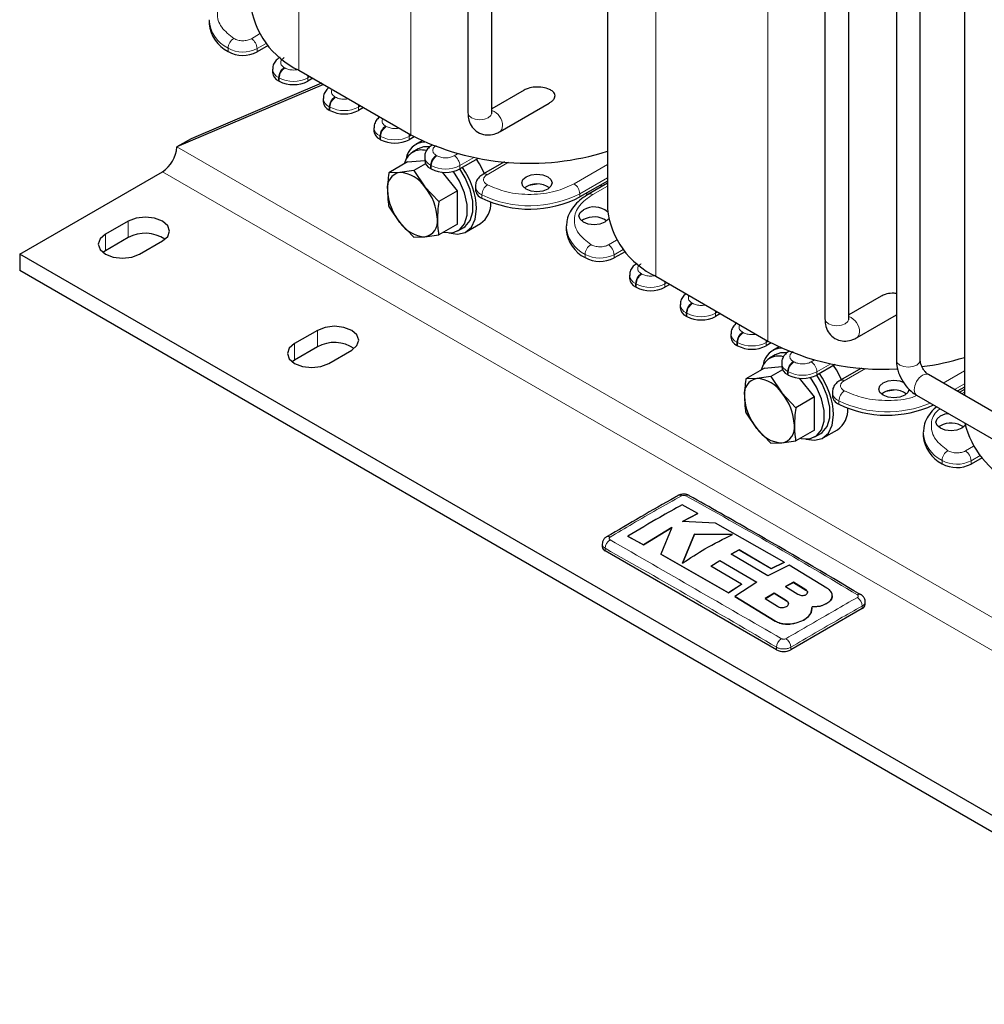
# Model space of a CAD drawing. Header units: millimetres. Extents: x 5 to 418, y 2 to 292.
# Tile 18 of 43: x 235 to 274, y 48 to 87. Entities that reach past the tile are written whole.
import ezdxf

# ---------------------------------------------------------------- set-up
doc = ezdxf.new("R2010")
doc.units = ezdxf.units.MM

msp = doc.modelspace()

# ---------------------------------------------------------------- linework, layer by layer
at = {"color": 7, "linetype": 'Continuous', "lineweight": 18}
for p, q in [((246.3859, 107.4993), (246.3859, 85.0934)), ((250.8266, 104.9358), (250.8266, 82.5299)), ((260.5281, 99.3352), (260.5281, 76.9294)), ((264.9687, 96.7717), (264.9687, 74.3658)), ((244.8277, 86.5287), (244.5062, 86.3431)), ((243.5789, 85.8339), (243.5789, 85.9645)), ((244.7324, 85.9512), (245.0899, 86.1576)), ((244.7324, 85.8205), (244.7324, 85.9512)), ((245.8344, 85.1832), (245.8061, 85.1995)), ((245.6081, 84.7912), (245.5798, 84.8076)), ((245.5798, 84.6769), (245.5798, 84.8076)), ((245.6081, 84.6606), (245.6081, 84.7912)), ((246.7395, 84.7912), (246.8245, 84.8403)), ((246.7395, 84.6606), (246.7395, 84.7912)), ((247.8426, 84.0239), (247.8143, 84.0402)), ((247.6163, 83.6319), (247.588, 83.6483)), ((247.588, 83.5176), (247.588, 83.6483)), ((247.6163, 83.6319), (247.6163, 83.5013)), ((248.7477, 83.6319), (248.8326, 83.681)), ((248.7477, 83.5013), (248.7477, 83.6319)), ((249.8508, 82.8646), (249.8225, 82.8809)), ((249.6245, 82.4726), (249.5962, 82.489)), ((249.5962, 82.3583), (249.5962, 82.489)), ((249.6245, 82.342), (249.6245, 82.4726)), ((250.7559, 82.4726), (250.8408, 82.5217)), ((250.7559, 82.342), (250.7559, 82.4726)), ((291.8953, 52.9906), (241.5493, 82.0547)), ((251.859, 81.7053), (251.8307, 81.7216)), ((252.6701, 81.7817), (252.5378, 81.7053)), ((252.764, 81.3133), (253.3131, 81.6303)), ((251.6327, 81.3133), (251.6044, 81.3297)), ((251.6044, 81.199), (251.6044, 81.3297)), ((251.6327, 81.1827), (251.6327, 81.3133)), ((252.764, 81.1827), (252.764, 81.3133)), ((253.84, 80.9548), (254.6927, 81.4471)), ((258.6067, 81.3553), (257.2895, 80.5949)), ((291.3297, 52.0108), (240.9836, 81.0749)), ((258.6067, 80.8328), (257.5158, 80.203)), ((258.0249, 80.1704), (258.6067, 80.5063)), ((253.6368, 80.0276), (253.6368, 80.1582)), ((257.5158, 80.0724), (257.5158, 80.203)), ((239.626, 79.1155), (239.626, 78.4623)), ((238.7209, 78.593), (238.7209, 77.9398)), ((258.9698, 78.3647), (258.6483, 78.179)), ((257.721, 77.6698), (257.721, 77.8004)), ((258.8746, 77.7871), (259.2321, 77.9935)), ((258.8746, 77.6565), (258.8746, 77.7871)), ((259.9765, 77.0191), (259.9483, 77.0354)), ((259.7503, 76.6272), (259.722, 76.6435)), ((259.722, 76.5128), (259.722, 76.6435)), ((259.7503, 76.4965), (259.7503, 76.6272)), ((260.8816, 76.6272), (260.9666, 76.6762)), ((260.8816, 76.4965), (260.8816, 76.6272)), ((261.9847, 75.8598), (261.9564, 75.8761)), ((261.7584, 75.4679), (261.7302, 75.4842)), ((261.7302, 75.3535), (261.7302, 75.4842)), ((261.7584, 75.4679), (261.7584, 75.3372)), ((262.8898, 75.4679), (262.9748, 75.5169)), ((262.8898, 75.3372), (262.8898, 75.4679)), ((247.1213, 74.7886), (247.1213, 74.1353)), ((263.9929, 74.7005), (263.9646, 74.7168)), ((246.2162, 74.2661), (246.2162, 73.6128)), ((263.7666, 74.3086), (263.7383, 74.3249)), ((263.7383, 74.1942), (263.7383, 74.3249)), ((263.7666, 74.1779), (263.7666, 74.3086)), ((264.898, 74.3086), (264.983, 74.3576)), ((264.898, 74.1779), (264.898, 74.3086)), ((266.0011, 73.5412), (265.9728, 73.5575)), ((266.8123, 73.6176), (266.6799, 73.5412)), ((266.9062, 73.1493), (267.4552, 73.4662)), ((265.7748, 73.1493), (265.7465, 73.1656)), ((265.7465, 73.0349), (265.7465, 73.1656)), ((265.7748, 73.0186), (265.7748, 73.1493)), ((266.9062, 73.0186), (266.9062, 73.1493)), ((267.9821, 72.7907), (268.8348, 73.283)), ((272.7488, 73.1913), (271.9041, 72.7036)), ((272.7488, 72.6687), (272.3567, 72.4423)), ((272.6395, 72.2791), (272.7488, 72.3422)), ((267.7789, 71.8635), (267.7789, 71.9941)), ((273.112, 70.2006), (272.7904, 70.015)), ((273.0167, 69.623), (273.3742, 69.8294)), ((271.8632, 69.5057), (271.8632, 69.6364)), ((273.0167, 69.4924), (273.0167, 69.623)), ((258.5199, 66.053), (258.5199, 66.1549)), ((266.4742, 64.5072), (266.4742, 64.5006)), ((265.7067, 64.0754), (265.7067, 64.0688)), ((268.7022, 63.7671), (268.7022, 63.8689)), ((265.2593, 63.2748), (265.2593, 63.2682)), ((265.3081, 62.1342), (265.3081, 62.2361)), ((265.8738, 62.1342), (265.8738, 62.2361))]:
    msp.add_line(p, q, dxfattribs=at)
at = {"color": 7, "linetype": 'Continuous', "lineweight": 25}
for p, q in [((253.084, 105.1566), (253.084, 83.404)), ((254.028, 83.404), (254.028, 104.9924)), ((258.6067, 101.4673), (258.6067, 79.6072)), ((267.2261, 95.6861), (267.2261, 75.2399)), ((268.1701, 75.2399), (268.1701, 95.6861)), ((270.0546, 95.3598), (270.0546, 73.6071)), ((270.9986, 73.6071), (270.9986, 95.3598)), ((272.7488, 93.3033), (272.7488, 72.216)), ((242.8364, 87.0609), (242.8364, 86.9302)), ((245.164, 86.0697), (244.7324, 85.8205)), ((245.3455, 85.1341), (245.3455, 85.0035)), ((246.3859, 85.0934), (250.8266, 82.5299)), ((245.6081, 84.6606), (245.5798, 84.6769)), ((246.9376, 84.775), (246.7395, 84.6606)), ((247.3671, 84.527), (241.5493, 82.0547)), ((247.2811, 84.5767), (242.115, 82.3813)), ((255.3098, 84.3082), (254.028, 83.5683)), ((247.3537, 83.9748), (247.3537, 83.8442)), ((247.6163, 83.5013), (247.588, 83.5176)), ((248.9458, 83.6157), (248.7477, 83.5013)), ((254.3577, 82.6686), (256.3017, 83.7908)), ((249.3619, 82.8155), (249.3619, 82.6849)), ((242.115, 82.3813), (241.5493, 82.0547)), ((249.6245, 82.342), (249.5962, 82.3583)), ((250.9557, 82.4574), (250.7559, 82.342)), ((251.2644, 82.299), (251.0146, 82.1548)), ((251.1146, 81.9816), (250.8883, 81.851)), ((250.6852, 81.4583), (251.3701, 81.5195)), ((251.3701, 81.6562), (251.3701, 81.5256)), ((253.483, 81.5977), (252.764, 81.1827)), ((250.6852, 81.4583), (249.9489, 81.0333)), ((251.4049, 81.3908), (250.9389, 81.1218)), ((251.6327, 81.1827), (251.6044, 81.199)), ((254.527, 81.4597), (253.68, 80.9707)), ((235.3268, 77.8093), (240.9836, 81.0749)), ((250.3882, 81.0453), (249.9489, 81.0333)), ((250.9389, 81.1218), (250.3882, 81.0453)), ((250.9389, 81.1218), (251.3781, 80.4738)), ((252.6651, 80.3153), (252.0718, 81.0532)), ((251.3781, 80.4738), (251.9288, 79.8903)), ((253.3794, 80.4976), (253.3794, 80.3669)), ((255.8201, 80.582), (255.4909, 80.5257)), ((258.6067, 80.7021), (257.5158, 80.0724)), ((258.6067, 80.6145), (257.8649, 80.1863)), ((258.3976, 80.4937), (258.3216, 80.5376)), ((252.6651, 80.3153), (251.9288, 79.8903)), ((252.6651, 78.9953), (252.6651, 80.3153)), ((257.836, 80.1648), (257.7559, 80.211)), ((250.3882, 79.0653), (249.9489, 79.7132)), ((239.626, 79.1155), (238.7209, 78.593)), ((250.9389, 78.4818), (250.3882, 79.0653)), ((252.6651, 78.9953), (251.9288, 78.5703)), ((252.6882, 78.7332), (252.9144, 78.8638)), ((253.0144, 78.6906), (253.5801, 79.0172)), ((256.9785, 78.8968), (256.9785, 78.7661)), ((257.6572, 79.1743), (257.5868, 79.1254)), ((239.626, 78.4623), (238.7209, 77.9398)), ((250.9389, 78.4818), (251.3781, 78.4938)), ((251.3781, 78.4938), (251.9288, 78.5703)), ((240.0786, 77.8093), (240.9836, 78.3318)), ((285.6728, 48.7451), (235.3268, 77.8093)), ((235.3268, 77.8093), (235.3268, 77.156)), ((238.7209, 77.9398), (238.6242, 77.8745)), ((259.3062, 77.9056), (258.8746, 77.6565)), ((285.6728, 48.0919), (235.3268, 77.156)), ((259.4877, 76.9701), (259.4877, 76.8394)), ((260.5281, 76.9294), (264.9687, 74.3658)), ((259.7503, 76.4965), (259.722, 76.5128)), ((261.0797, 76.6109), (260.8816, 76.4965)), ((269.4519, 76.1441), (268.1701, 75.4042)), ((261.4958, 75.8108), (261.4958, 75.6801)), ((261.7584, 75.3372), (261.7302, 75.3535)), ((263.0879, 75.4516), (262.8898, 75.3372)), ((268.4998, 74.5045), (270.0546, 75.402)), ((247.1213, 74.7886), (246.2162, 74.2661)), ((263.504, 74.6515), (263.504, 74.5208)), ((247.1213, 74.1353), (246.2162, 73.6128)), ((263.7666, 74.1779), (263.7383, 74.1942)), ((265.0979, 74.2933), (264.898, 74.1779)), ((265.4066, 74.135), (265.1567, 73.9907)), ((247.5739, 73.4823), (248.479, 74.0048)), ((265.2567, 73.8175), (265.0304, 73.6869)), ((246.2162, 73.6128), (246.1195, 73.5476)), ((264.8273, 73.2942), (265.5123, 73.3554)), ((265.5122, 73.4922), (265.5122, 73.3615)), ((267.6251, 73.4337), (266.9062, 73.0186)), ((264.8273, 73.2942), (264.0911, 72.8692)), ((265.081, 72.9577), (264.5303, 72.8813)), ((265.547, 73.2267), (265.081, 72.9577)), ((265.081, 72.9577), (265.5203, 72.3098)), ((265.7748, 73.0186), (265.7465, 73.0349)), ((268.6692, 73.2956), (267.8221, 72.8066)), ((281.5106, 67.1579), (271.3282, 73.0361)), ((264.5303, 72.8813), (264.0911, 72.8692)), ((266.8072, 72.1512), (266.214, 72.8892)), ((265.5203, 72.3098), (266.071, 71.7262)), ((267.5215, 72.3335), (267.5215, 72.2029)), ((269.9622, 72.418), (269.633, 72.3617)), ((270.8563, 72.2185), (281.0386, 66.3404)), ((272.7488, 72.5381), (272.4699, 72.377)), ((272.7488, 72.4504), (272.5458, 72.3332)), ((266.8072, 72.1512), (266.071, 71.7262)), ((266.8072, 70.8312), (266.8072, 72.1512)), ((264.5303, 70.9012), (264.0911, 71.5492)), ((271.7994, 71.0103), (271.7289, 70.9613)), ((265.081, 70.3177), (264.5303, 70.9012)), ((266.8072, 70.8312), (266.071, 70.4062)), ((266.8303, 70.5691), (267.0566, 70.6997)), ((267.1566, 70.5265), (267.7223, 70.8531)), ((271.1207, 70.7327), (271.1207, 70.602)), ((265.081, 70.3177), (265.5203, 70.3298)), ((265.5203, 70.3298), (266.071, 70.4062)), ((273.4483, 69.7415), (273.0167, 69.4924)), ((262.1878, 67.5382), (261.5658, 67.8751)), ((261.5846, 67.2186), (262.1878, 67.5382)), ((262.1878, 67.5317), (261.5846, 67.2121)), ((262.1878, 67.5382), (262.1878, 67.5317)), ((262.8957, 67.1505), (261.5846, 67.2186)), ((265.6103, 65.6013), (262.8957, 67.1505)), ((260.0341, 66.2978), (261.1595, 66.9812)), ((261.1595, 66.9747), (260.0341, 66.2913)), ((261.1595, 66.9812), (260.7189, 65.9241)), ((262.0651, 66.7218), (261.5877, 65.57)), ((261.5877, 65.5634), (262.0651, 66.7153)), ((263.5704, 66.7064), (262.0651, 66.7218)), ((262.0651, 66.7218), (262.0651, 66.7153)), ((262.0651, 66.7153), (263.5704, 66.6998)), ((258.4027, 66.3177), (258.4027, 66.2163)), ((259.4124, 66.6332), (260.0341, 66.2978)), ((259.4124, 66.6332), (259.4124, 66.6266)), ((260.0341, 66.2913), (259.4124, 66.6266)), ((265.3081, 62.1342), (258.5199, 66.053)), ((260.0341, 66.2978), (260.0341, 66.2913)), ((260.7189, 65.9241), (263.4061, 64.3931)), ((260.7189, 65.9241), (260.7189, 65.9175)), ((263.4061, 64.3865), (260.7189, 65.9175)), ((263.5048, 65.9249), (263.831, 66.0956)), ((263.831, 66.089), (263.5048, 65.9184)), ((264.9698, 65.0647), (263.5048, 65.9249)), ((263.831, 66.0956), (265.0994, 65.3552)), ((263.831, 66.0956), (263.831, 66.089)), ((265.0994, 65.3486), (263.831, 66.089)), ((262.6992, 65.4446), (263.0598, 65.6697)), ((263.0598, 65.6632), (262.6992, 65.4381)), ((263.0598, 65.6697), (264.5244, 64.8095)), ((263.0598, 65.6697), (263.0598, 65.6632)), ((264.5244, 64.803), (263.0598, 65.6632)), ((265.0994, 65.3552), (265.6103, 65.6013)), ((265.6103, 65.5948), (265.0994, 65.3486)), ((265.6103, 65.6013), (265.6103, 65.5948)), ((263.9164, 64.7347), (262.6992, 65.4446)), ((265.8069, 65.4849), (264.9698, 65.0647)), ((265.0994, 65.3552), (265.0994, 65.3486)), ((267.3031, 64.5827), (265.8069, 65.4849)), ((264.5244, 64.8095), (263.6536, 64.2464)), ((265.9818, 64.8136), (265.6661, 64.6441)), ((265.6661, 64.6376), (265.9818, 64.8071)), ((266.4742, 64.5072), (265.9818, 64.8136)), ((265.9818, 64.8136), (265.9818, 64.8071)), ((265.9818, 64.8071), (266.4742, 64.5006)), ((263.4061, 64.3931), (263.9164, 64.7347)), ((263.9164, 64.7282), (263.4061, 64.3865)), ((263.4061, 64.3931), (263.4061, 64.3865)), ((263.9164, 64.7347), (263.9164, 64.7282)), ((265.2142, 64.385), (264.8536, 64.1643)), ((264.8536, 64.1577), (265.2142, 64.3785)), ((265.7067, 64.0754), (265.2142, 64.385)), ((265.2142, 64.385), (265.2142, 64.3785)), ((265.2142, 64.3785), (265.7067, 64.0688)), ((265.6661, 64.6441), (266.1586, 64.3349)), ((263.6536, 64.2464), (265.2593, 63.2748)), ((263.6536, 64.2464), (263.6536, 64.2399)), ((265.2593, 63.2682), (263.6536, 64.2399)), ((264.8536, 64.1643), (265.346, 63.8574)), ((267.3031, 63.9808), (267.3031, 63.9742)), ((267.5171, 64.2709), (267.5171, 64.2774)), ((268.8194, 63.9303), (268.8194, 64.0318)), ((268.7022, 63.7671), (265.8738, 62.1342)), ((266.675, 63.6235), (266.7133, 63.8422)), ((266.7044, 63.7849), (266.675, 63.617)), ((266.675, 63.6235), (266.675, 63.617)), ((266.7173, 63.7841), (266.7173, 63.7906)), ((265.9998, 63.1812), (265.9998, 63.1747))]:
    msp.add_line(p, q, dxfattribs=at)
at = {"color": 7, "linetype": 'Continuous', "lineweight": 18, "flags": 128}
for points in [[(246.7395, 84.7912), (246.7351, 84.8447), (246.7229, 84.8989)], [(248.7477, 83.6319), (248.7433, 83.6854), (248.7311, 83.7396)], [(253.084, 83.404), (253.1199, 83.2997), (253.2223, 83.2113), (253.3754, 83.1523), (253.556, 83.1315), (253.7366, 83.1523), (253.8898, 83.2113)], [(253.8898, 83.2113), (253.9921, 83.2997), (254.028, 83.404)], [(254.3578, 82.6686), (254.43, 82.7518), (254.4554, 82.8847)], [(250.7559, 82.4726), (250.7515, 82.5261), (250.7393, 82.5803)], [(260.8816, 76.6272), (260.8773, 76.6806), (260.8651, 76.7348)], [(262.8898, 75.4679), (262.8855, 75.5213), (262.8733, 75.5755)], [(267.2261, 75.2399), (267.2621, 75.1356), (267.3644, 75.0472), (267.5175, 74.9882), (267.6981, 74.9674), (267.8788, 74.9882), (268.0319, 75.0472)], [(268.0319, 75.0472), (268.1342, 75.1356), (268.1701, 75.2399)], [(268.4999, 74.5045), (268.5722, 74.5878), (268.5976, 74.7206)], [(264.898, 74.3086), (264.8937, 74.362), (264.8815, 74.4162)], [(270.0546, 73.6071), (270.0905, 73.5028), (270.1928, 73.4144)], [(270.1928, 73.4144), (270.3459, 73.3554), (270.5266, 73.3346), (270.7072, 73.3554), (270.8603, 73.4144), (270.9626, 73.5028), (270.9986, 73.6071)], [(270.7585, 72.4346), (270.7839, 72.5968), (270.8563, 72.7636), (270.9645, 72.9096), (271.0923, 73.0127), (271.22, 73.0571), (271.3282, 73.0361)], [(270.8563, 72.2185), (270.8563, 72.2185), (270.7839, 72.3018), (270.7585, 72.4346)]]:
    msp.add_lwpolyline(points, dxfattribs=at)
at = {"color": 7, "linetype": 'Continuous', "lineweight": 25, "flags": 128}
for points in [[(251.5607, 82.0579), (251.3264, 82.0564), (251.1146, 81.9816)], [(253.7432, 81.0071), (253.5455, 81.3855), (253.4285, 81.5663)], [(252.9144, 78.8638), (252.9764, 78.9049), (253.1723, 79.1438), (253.2744, 79.4863), (253.2744, 79.9046), (253.1723, 80.3649), (252.9764, 80.8299), (252.7616, 81.1813)], [(252.1211, 78.6813), (252.1468, 78.6748), (252.4764, 78.6584), (252.7502, 78.7743), (252.946, 79.0132), (253.0481, 79.3556), (253.0481, 79.774), (252.946, 80.2343), (252.7502, 80.6993), (252.5113, 81.0842)], [(256.243, 80.3827), (256.0484, 80.3076), (255.8187, 80.2812), (255.5891, 80.3076), (255.3945, 80.3827), (255.2644, 80.4951), (255.2187, 80.6276), (255.2644, 80.7602), (255.3945, 80.8725), (255.5891, 80.9476), (255.8187, 80.974), (256.0484, 80.9476), (256.243, 80.8725), (256.3731, 80.7602), (256.4187, 80.6276), (256.3731, 80.4951), (256.243, 80.3827)], [(252.3293, 78.6489), (252.6651, 78.5971), (252.9798, 78.672), (253.2228, 78.8766), (253.3763, 79.196), (253.4287, 79.6063)], [(240.9836, 78.3318), (241.1918, 78.5116), (241.2648, 78.7237), (241.1918, 78.9357), (240.9836, 79.1155), (240.6722, 79.2357), (240.3048, 79.2779), (239.9374, 79.2357), (239.626, 79.1155)], [(258.6444, 79.2015), (258.6358, 79.1888), (258.5058, 79.0764), (258.3111, 79.0013), (258.0815, 78.975), (257.8519, 79.0013), (257.6572, 79.0764), (257.5272, 79.1888), (257.4815, 79.3214), (257.5272, 79.4539), (257.6572, 79.5663), (257.6572, 79.5663)], [(238.7209, 78.593), (238.5128, 78.4132), (238.4397, 78.2012), (238.5128, 77.9891), (238.7209, 77.8093), (239.0324, 77.6891), (239.3997, 77.647), (239.7671, 77.6891), (240.0786, 77.8093)], [(248.479, 74.0048), (248.6871, 74.1846), (248.7602, 74.3967), (248.6871, 74.6088), (248.479, 74.7886), (248.1675, 74.9087), (247.8002, 74.9509), (247.4328, 74.9087), (247.1213, 74.7886)], [(246.2162, 74.2661), (246.0081, 74.0863), (245.9351, 73.8742), (246.0081, 73.6621), (246.2162, 73.4823), (246.5277, 73.3622), (246.8951, 73.32), (247.2624, 73.3622), (247.5739, 73.4823)], [(265.7028, 73.8938), (265.4685, 73.8923), (265.2567, 73.8175)], [(267.8853, 72.843), (267.6876, 73.2215), (267.5706, 73.4022)], [(267.0566, 70.6997), (267.1186, 70.7408), (267.3144, 70.9797), (267.4165, 71.3222), (267.4165, 71.7405), (267.3144, 72.2008), (267.1186, 72.6658), (266.9038, 73.0172)], [(266.2633, 70.5172), (266.289, 70.5108), (266.6185, 70.4943), (266.8923, 70.6102), (267.0881, 70.8491), (267.1902, 71.1915), (267.1902, 71.6099), (267.0881, 72.0702), (266.8923, 72.5352), (266.6534, 72.9202)], [(270.3851, 72.2186), (270.1905, 72.1435), (269.9609, 72.1172), (269.7313, 72.1435), (269.5366, 72.2186), (269.4066, 72.331), (269.3609, 72.4635), (269.4066, 72.5961), (269.5366, 72.7084), (269.7313, 72.7835), (269.9609, 72.8099), (270.1905, 72.7835), (270.3551, 72.7246)], [(270.5609, 72.4635), (270.5152, 72.331), (270.3851, 72.2186)], [(266.4714, 70.4848), (266.8073, 70.433), (267.1219, 70.5079), (267.365, 70.7126), (267.5184, 71.0319), (267.5709, 71.4422)], [(272.7866, 71.0374), (272.778, 71.0247), (272.6479, 70.9123), (272.4532, 70.8373), (272.2236, 70.8109), (271.994, 70.8373), (271.7994, 70.9123), (271.6693, 71.0247), (271.6236, 71.1573), (271.6693, 71.2898), (271.7994, 71.4022), (271.7994, 71.4022)], [(271.7994, 71.4022), (271.994, 71.4773), (272.1062, 71.4969)]]:
    msp.add_lwpolyline(points, dxfattribs=at)
at = {"color": 7, "linetype": 'Continuous', "lineweight": 25}
for centre, radius, start, end in [((247.7944, 88.1323), 3.3494, 186.18746, 245.13268), ((244.1899, 87.0473), 1.3585, 184.94255, 243.27273), ((244.1681, 86.904), 1.2216, 241.16341, 297.51307), ((245.7459, 85.0434), 0.4024, 185.6948, 245.62534), ((246.1738, 85.7524), 1.2296, 242.60967, 297.39033), ((247.7541, 83.8841), 0.4024, 185.6948, 245.62534), ((248.182, 84.5931), 1.2296, 242.60967, 297.39033), ((249.7623, 82.7248), 0.4024, 185.6948, 245.62534), ((250.1902, 83.4338), 1.2296, 242.60967, 297.39033), ((255.5058, 91.7), 10.2949, 242.96626, 287.53044), ((240.3212, 82.1106), 1.2294, 302.60548, 357.39452), ((251.2447, 81.2322), 0.7019, 74.68415, 167.35171), ((251.3952, 81.4828), 0.766, 91.74581, 172.6669), ((251.7704, 81.5655), 0.4024, 185.6948, 245.62534), ((252.1984, 82.2745), 1.2296, 242.60967, 297.39033), ((250.3896, 79.468), 3.0423, 2.60471, 35.61572), ((250.5009, 80.4401), 0.6157, 100.54678, 189.25188), ((250.3117, 79.7698), 1.2779, 33.43491, 86.57046), ((249.7265, 79.0991), 2.1489, 2.63929, 39.77207), ((253.7746, 80.3994), 0.3966, 184.69617, 249.66164), ((255.8187, 79.7608), 0.8335, 53.59148, 126.40852), ((252.0398, 80.44), 2.1489, 182.63929, 219.77207), ((255.5316, 83.9185), 4.3278, 244.03467, 297.28885), ((253.0203, 79.8146), 0.9743, 305.07124, 3.04885), ((258.0753, 78.8399), 0.8381, 50.35196, 119.9231), ((261.9365, 79.9682), 3.3494, 186.18746, 245.13268), ((251.2654, 79.0991), 0.6157, 280.54678, 9.25188), ((258.0774, 78.411), 0.8713, 55.07245, 118.82932), ((251.4546, 79.7694), 1.2779, 213.43491, 266.57046), ((240.2995, 77.2324), 1.4022, 56.15678, 118.70484), ((258.332, 78.8832), 1.3585, 184.94255, 243.27273), ((258.3102, 78.7399), 1.2216, 241.16341, 297.51307), ((259.888, 76.8793), 0.4024, 185.6948, 245.62534), ((260.3159, 77.5883), 1.2296, 242.60967, 297.39033), ((261.8962, 75.72), 0.4024, 185.6948, 245.62534), ((262.3241, 76.429), 1.2296, 242.60967, 297.39033), ((263.9044, 74.5607), 0.4024, 185.6948, 245.62534), ((247.7948, 72.9055), 1.4022, 56.15678, 118.70484), ((264.3323, 75.2697), 1.2296, 242.60967, 297.39033), ((269.4937, 82.9678), 9.7196, 242.25414, 273.61268), ((265.3869, 73.0681), 0.7019, 74.68415, 167.35171), ((265.5373, 73.3187), 0.766, 91.74581, 172.6669), ((269.8119, 83.1263), 9.8549, 277.31731, 287.33829), ((265.9126, 73.4014), 0.4024, 185.6948, 245.62534), ((266.3405, 74.1104), 1.2296, 242.60967, 297.39033), ((264.5317, 71.304), 3.0423, 2.60471, 35.61572), ((264.643, 72.276), 0.6157, 100.54678, 189.25188), ((264.4539, 71.6057), 1.2779, 33.43491, 86.57046), ((266.1819, 72.2759), 2.1489, 182.63929, 219.77207), ((263.8687, 70.9351), 2.1489, 2.63929, 39.77207), ((267.9168, 72.2353), 0.3966, 184.69617, 249.66164), ((269.9609, 71.5967), 0.8335, 53.59148, 126.40852), ((269.6806, 75.7927), 4.3652, 244.17313, 294.94114), ((267.1624, 71.6505), 0.9743, 305.07124, 3.04885), ((265.4076, 70.935), 0.6157, 280.54678, 9.25188), ((272.2195, 70.2469), 0.8713, 55.07245, 118.82932), ((276.1721, 71.9184), 3.4925, 193.35931, 244.53127), ((265.5967, 71.6053), 1.2779, 213.43491, 266.57046), ((272.4742, 70.7191), 1.3585, 184.94255, 243.27273), ((272.4524, 70.5759), 1.2216, 241.16341, 297.51307), ((261.4664, 68.1169), 0.1394, 55.56316, 114.46716), ((258.6334, 66.483), 0.138, 55.21819, 114.71129), ((258.6029, 66.2362), 0.2012, 185.6948, 245.62534), ((268.5881, 64.2016), 0.1339, 62.68013, 125.64176), ((268.6192, 63.9503), 0.2012, 294.37466, 354.3052), ((265.591, 62.6801), 0.6148, 242.60967, 297.39033)]:
    msp.add_arc(centre, radius, start, end, dxfattribs=at)
at = {"color": 7, "linetype": 'Continuous', "lineweight": 18}
for centre, radius, start, end in [((244.1821, 87.1694), 1.3474, 183.30321, 243.40484), ((244.0538, 85.9405), 0.4755, 120.27912, 177.10046), ((244.2412, 85.9288), 0.4918, 2.60548, 57.39452), ((244.1681, 87.0347), 1.2216, 241.16341, 297.51307), ((245.7467, 85.1751), 0.4036, 186.28191, 245.57398), ((246.0711, 84.7852), 0.4918, 122.60548, 177.39452), ((246.0994, 84.7689), 0.4918, 122.60548, 177.39452), ((246.1738, 85.883), 1.2296, 242.60967, 297.39033), ((247.7549, 84.0158), 0.4036, 186.28191, 245.57398), ((248.0793, 83.6259), 0.4918, 122.60548, 177.39452), ((248.1076, 83.6096), 0.4918, 122.60548, 177.39452), ((248.182, 84.7237), 1.2296, 242.60967, 297.39033), ((253.7948, 82.8832), 0.6606, 0.12337, 69.33173), ((249.7631, 82.8565), 0.4036, 186.28191, 245.57398), ((250.0875, 82.4666), 0.4918, 122.60548, 177.39452), ((250.1158, 82.4503), 0.4918, 122.60548, 177.39452), ((250.1902, 83.5644), 1.2296, 242.60967, 297.39033), ((251.7713, 81.6972), 0.4036, 186.28191, 245.57398), ((252.0957, 81.3073), 0.4918, 122.60548, 177.39452), ((252.1239, 81.291), 0.4918, 122.60548, 177.39452), ((252.2728, 81.291), 0.4918, 2.60548, 57.39452), ((252.1984, 82.4051), 1.2296, 242.60967, 297.39033), ((253.7462, 80.8237), 0.1612, 54.40922, 114.00008), ((253.774, 80.5293), 0.3957, 184.23593, 249.71104), ((254.1462, 80.1376), 0.5098, 124.99154, 177.68183), ((257.0245, 80.1807), 0.4918, 2.60548, 57.39452), ((255.5316, 84.0492), 4.3278, 244.03467, 297.28885), ((257.9311, 80.0393), 0.1612, 54.40901, 114.0025), ((258.3243, 79.0053), 1.3474, 183.30321, 243.40484), ((258.1959, 77.7764), 0.4755, 120.27912, 177.10046), ((258.3833, 77.7648), 0.4918, 2.60548, 57.39452), ((258.3102, 78.8706), 1.2216, 241.16341, 297.51307), ((259.8889, 77.011), 0.4036, 186.28191, 245.57398), ((260.2132, 76.6211), 0.4918, 122.60548, 177.39452), ((260.2415, 76.6048), 0.4918, 122.60548, 177.39452), ((260.3159, 77.7189), 1.2296, 242.60967, 297.39033), ((261.8971, 75.8517), 0.4036, 186.28191, 245.57398), ((262.2214, 75.4618), 0.4918, 122.60548, 177.39452), ((262.2497, 75.4455), 0.4918, 122.60548, 177.39452), ((262.3241, 76.5596), 1.2296, 242.60967, 297.39033), ((267.937, 74.7192), 0.6606, 0.12337, 69.33173), ((263.9053, 74.6924), 0.4036, 186.28191, 245.57398), ((264.2296, 74.3025), 0.4918, 122.60548, 177.39452), ((264.2579, 74.2862), 0.4918, 122.60548, 177.39452), ((264.3323, 75.4003), 1.2296, 242.60967, 297.39033), ((265.9134, 73.5331), 0.4036, 186.28191, 245.57398), ((266.2378, 73.1432), 0.4918, 122.60548, 177.39452), ((266.2661, 73.1269), 0.4918, 122.60548, 177.39452), ((266.4149, 73.1269), 0.4918, 2.60548, 57.39452), ((266.3405, 74.241), 1.2296, 242.60967, 297.39033), ((267.8883, 72.6596), 0.1612, 54.40922, 114.00008), ((267.9161, 72.3653), 0.3957, 184.23593, 249.71104), ((268.2883, 71.9735), 0.5098, 124.99154, 177.68183), ((269.6855, 75.9513), 4.3925, 244.27552, 292.93841), ((272.4664, 70.8412), 1.3474, 183.30321, 243.40484), ((272.3381, 69.6123), 0.4755, 120.27912, 177.10046), ((272.5254, 69.6007), 0.4918, 2.60548, 57.39452), ((272.4524, 70.7065), 1.2216, 241.16341, 297.51307), ((261.7956, 68.1177), 0.1386, 64.38698, 124.52497), ((258.9466, 66.1404), 0.4269, 123.32255, 178.05861), ((268.2754, 63.8543), 0.4271, 1.96162, 56.68054), ((265.7434, 62.2105), 0.436, 123.12783, 176.6323), ((265.4387, 62.2107), 0.4359, 3.34751, 56.86931)]:
    msp.add_arc(centre, radius, start, end, dxfattribs=at)
for points, knots in [([(243.814, 86.3511), (243.6316, 86.4932), (243.2524, 86.7884), (243.0973, 87.3515), (243.2913, 87.9105), (243.6906, 88.1968), (243.8828, 88.3345)], [0, 0, 0, 0, 0.2406183, 0.5, 0.7593817, 1, 1, 1, 1]), ([(244.5062, 86.3431), (244.4821, 86.3307), (244.4339, 86.3059), (244.3471, 86.2804), (244.254, 86.2645), (244.1572, 86.2602), (244.0606, 86.2667), (243.9688, 86.2848), (243.8836, 86.3122), (243.8373, 86.3381), (243.814, 86.3511)], [0, 0, 0, 0, 0.12492916, 0.24999712, 0.37486129, 0.49999723, 0.62486128, 0.74999711, 0.8749293, 1, 1, 1, 1]), ([(245.8061, 85.1995), (245.768, 85.2268), (245.7091, 85.2689), (245.6723, 85.3389), (245.6621, 85.3954), (245.6723, 85.4519), (245.7091, 85.522), (245.768, 85.5641), (245.8061, 85.5914)], [0, 0, 0, 0, 0.2394429, 0.3695788, 0.4999999, 0.6301358, 0.7605571, 1, 1, 1, 1]), ([(246.3433, 85.1209), (246.3195, 85.116), (246.2649, 85.1046), (246.1737, 85.1003), (246.076, 85.1058), (245.9546, 85.1272), (245.8816, 85.1612), (245.8344, 85.1832)], [0, 0, 0, 0, 0.1375361, 0.315962, 0.4939978, 0.6724239, 1, 1, 1, 1]), ([(247.8143, 84.0402), (247.7762, 84.0675), (247.7174, 84.1095), (247.6804, 84.1796), (247.6708, 84.236), (247.678, 84.288), (247.6972, 84.3188), (247.7053, 84.3318)], [0, 0, 0, 0, 0.329926, 0.5092388, 0.6889447, 0.8682576, 1, 1, 1, 1]), ([(248.3477, 83.9609), (248.3252, 83.9563), (248.2718, 83.9452), (248.1819, 83.941), (248.0842, 83.9465), (247.9628, 83.9679), (247.8898, 84.0019), (247.8426, 84.0239)], [0, 0, 0, 0, 0.1313538, 0.3110587, 0.4903707, 0.6700758, 1, 1, 1, 1]), ([(249.8225, 82.8809), (249.7844, 82.9082), (249.7256, 82.9502), (249.6885, 83.0203), (249.679, 83.0767), (249.6862, 83.1287), (249.7054, 83.1595), (249.7135, 83.1725)], [0, 0, 0, 0, 0.329926, 0.5092388, 0.6889447, 0.8682576, 1, 1, 1, 1]), ([(250.3559, 82.8016), (250.3334, 82.797), (250.28, 82.7859), (250.1901, 82.7817), (250.0924, 82.7872), (249.971, 82.8086), (249.898, 82.8426), (249.8508, 82.8646)], [0, 0, 0, 0, 0.1313538, 0.3110587, 0.4903707, 0.6700758, 1, 1, 1, 1]), ([(251.8307, 81.7216), (251.7925, 81.7489), (251.7337, 81.791), (251.6968, 81.861), (251.6867, 81.9175), (251.6968, 81.974), (251.7337, 82.0441), (251.7925, 82.0862), (251.8307, 82.1135)], [0, 0, 0, 0, 0.2394429, 0.3695788, 0.4999999, 0.6301358, 0.7605571, 1, 1, 1, 1]), ([(252.5378, 81.7053), (252.4905, 81.6833), (252.4176, 81.6493), (252.2963, 81.628), (252.1984, 81.6222), (252.1005, 81.628), (251.9792, 81.6493), (251.9062, 81.6833), (251.859, 81.7053)], [0, 0, 0, 0, 0.2394429, 0.3695788, 0.4999999, 0.6301358, 0.7605571, 1, 1, 1, 1]), ([(253.8538, 80.5553), (253.8314, 80.5687), (253.7865, 80.5954), (253.7389, 80.6445), (253.7077, 80.6976), (253.6964, 80.7533), (253.7038, 80.8092), (253.7313, 80.8629), (253.7755, 80.9131), (253.8185, 80.9409), (253.84, 80.9548)], [0, 0, 0, 0, 0.1249292, 0.2499971, 0.3748613, 0.4999972, 0.6248613, 0.7499971, 0.8749293, 1, 1, 1, 1]), ([(257.2895, 80.5949), (257.0509, 80.484), (256.5551, 80.2535), (255.5867, 80.1415), (254.6113, 80.231), (254.0999, 80.4499), (253.8538, 80.5553)], [0, 0, 0, 0, 0.2406183, 0.5, 0.7593817, 1, 1, 1, 1]), ([(257.9562, 78.187), (257.7737, 78.3291), (257.3945, 78.6243), (257.2394, 79.1874), (257.4334, 79.7465), (257.8328, 80.0327), (258.0249, 80.1704)], [0, 0, 0, 0, 0.2406183, 0.5, 0.7593817, 1, 1, 1, 1]), ([(258.6483, 78.179), (258.6242, 78.1666), (258.5761, 78.1418), (258.4892, 78.1163), (258.3962, 78.1004), (258.2993, 78.0961), (258.2027, 78.1027), (258.1109, 78.1207), (258.0258, 78.1481), (257.9794, 78.1741), (257.9562, 78.187)], [0, 0, 0, 0, 0.1249292, 0.2499971, 0.3748613, 0.4999972, 0.6248613, 0.7499971, 0.8749293, 1, 1, 1, 1]), ([(259.9483, 77.0354), (259.9101, 77.0627), (259.8513, 77.1048), (259.8144, 77.1748), (259.8043, 77.2313), (259.8144, 77.2878), (259.8512, 77.3579), (259.9101, 77.4), (259.9483, 77.4273)], [0, 0, 0, 0, 0.2394429, 0.3695788, 0.4999999, 0.6301358, 0.7605571, 1, 1, 1, 1]), ([(260.506, 76.9606), (260.4755, 76.9542), (260.4142, 76.9412), (260.3159, 76.9361), (260.2182, 76.9418), (260.0967, 76.9631), (260.0238, 76.9971), (259.9765, 77.0191)], [0, 0, 0, 0, 0.170263, 0.3419184, 0.5131985, 0.6848541, 1, 1, 1, 1]), ([(261.9564, 75.8761), (261.9183, 75.9034), (261.8595, 75.9455), (261.8225, 76.0156), (261.8129, 76.0719), (261.8201, 76.1239), (261.8393, 76.1547), (261.8474, 76.1677)], [0, 0, 0, 0, 0.329926, 0.5092388, 0.6889447, 0.8682576, 1, 1, 1, 1]), ([(262.4899, 75.7968), (262.4673, 75.7922), (262.414, 75.7811), (262.324, 75.7769), (262.2264, 75.7824), (262.1049, 75.8038), (262.032, 75.8378), (261.9847, 75.8598)], [0, 0, 0, 0, 0.1313538, 0.3110587, 0.4903707, 0.6700758, 1, 1, 1, 1]), ([(263.9646, 74.7168), (263.9265, 74.7441), (263.8677, 74.7862), (263.8307, 74.8563), (263.8211, 74.9126), (263.8283, 74.9646), (263.8475, 74.9954), (263.8556, 75.0084)], [0, 0, 0, 0, 0.329926, 0.5092388, 0.6889447, 0.8682576, 1, 1, 1, 1]), ([(264.498, 74.6375), (264.4755, 74.6329), (264.4222, 74.6218), (264.3322, 74.6176), (264.2345, 74.6232), (264.1131, 74.6445), (264.0401, 74.6785), (263.9929, 74.7005)], [0, 0, 0, 0, 0.1313538, 0.3110587, 0.4903707, 0.6700758, 1, 1, 1, 1]), ([(265.9728, 73.5575), (265.9347, 73.5848), (265.8758, 73.6269), (265.839, 73.6969), (265.8288, 73.7534), (265.839, 73.8099), (265.8758, 73.88), (265.9347, 73.9221), (265.9728, 73.9494)], [0, 0, 0, 0, 0.2394429, 0.3695788, 0.4999999, 0.6301358, 0.7605571, 1, 1, 1, 1]), ([(266.6799, 73.5412), (266.6327, 73.5192), (266.5598, 73.4852), (266.4384, 73.4639), (266.3406, 73.4581), (266.2427, 73.4639), (266.1213, 73.4852), (266.0483, 73.5192), (266.0011, 73.5412)], [0, 0, 0, 0, 0.2394429, 0.3695788, 0.4999999, 0.6301358, 0.7605571, 1, 1, 1, 1]), ([(267.996, 72.3912), (267.9735, 72.4046), (267.9287, 72.4314), (267.8811, 72.4804), (267.8498, 72.5335), (267.8385, 72.5892), (267.846, 72.6451), (267.8735, 72.6988), (267.9176, 72.749), (267.9606, 72.7768), (267.9821, 72.7907)], [0, 0, 0, 0, 0.1249292, 0.2499971, 0.3748613, 0.4999972, 0.6248613, 0.7499971, 0.8749293, 1, 1, 1, 1]), ([(270.8723, 72.2093), (270.8103, 72.1831), (270.4842, 72.0449), (269.7224, 71.9845), (268.7549, 72.0653), (268.2425, 72.2853), (267.996, 72.3912)], [0, 0, 0, 0, 0.0741509, 0.3903928, 0.7066347, 1, 1, 1, 1]), ([(272.0983, 70.0229), (271.9149, 70.1653), (271.5338, 70.4611), (271.3939, 71.0196), (271.4985, 71.4594), (271.7378, 71.6476), (271.7833, 71.6834)], [0, 0, 0, 0, 0.2933653, 0.6096072, 0.9258491, 1, 1, 1, 1]), ([(272.7904, 70.015), (272.7664, 70.0026), (272.7182, 69.9777), (272.6313, 69.9522), (272.5383, 69.9364), (272.4414, 69.932), (272.3449, 69.9386), (272.253, 69.9566), (272.1679, 69.9841), (272.1215, 70.01), (272.0983, 70.0229)], [0, 0, 0, 0, 0.1249292, 0.2499971, 0.3748613, 0.4999972, 0.6248613, 0.7499971, 0.8749293, 1, 1, 1, 1]), ([(261.5452, 68.2319), (261.2204, 68.0517), (260.5708, 67.6912), (259.6267, 67.1455), (259.0102, 66.7754), (258.7121, 66.5964)], [0, 0, 0, 0, 0.3404987, 0.6810489, 1, 1, 1, 1]), ([(261.717, 68.2319), (261.7103, 68.2352), (261.6932, 68.2434), (261.6588, 68.251), (261.6176, 68.2523), (261.5772, 68.2463), (261.5558, 68.2367), (261.5452, 68.2319)], [0, 0, 0, 0, 0.14056698, 0.35532785, 0.57084385, 0.7860438, 1, 1, 1, 1]), ([(268.5101, 64.3104), (267.3893, 64.9823), (265.1479, 66.3259), (262.8606, 67.5966), (261.717, 68.2319)], [0, 0, 0, 0, 0.500039, 1, 1, 1, 1]), ([(258.5199, 66.1549), (258.4918, 66.1749), (258.4357, 66.215), (258.4008, 66.2749), (258.4064, 66.3093), (258.4078, 66.3178)], [0, 0, 0, 0, 0.4290253, 0.8580652, 1, 1, 1, 1]), ([(258.7121, 66.5964), (258.7063, 66.5924), (258.6917, 66.5823), (258.6782, 66.5623), (258.6759, 66.5385), (258.6865, 66.5153), (258.7035, 66.5032), (258.7121, 66.4972)], [0, 0, 0, 0, 0.1406569, 0.35550383, 0.57103286, 0.78617163, 1, 1, 1, 1]), ([(258.7121, 66.4972), (259.8328, 65.8485), (262.0742, 64.5513), (264.3615, 63.2342), (265.5051, 62.5756)], [0, 0, 0, 0, 0.5000392, 1, 1, 1, 1]), ([(265.3081, 62.2361), (264.1768, 62.9018), (261.9141, 64.2333), (259.6514, 65.5143), (258.5199, 66.1549)], [0, 0, 0, 0, 0.499961, 1, 1, 1, 1]), ([(265.6769, 62.5757), (266.0017, 62.763), (266.6513, 63.1376), (267.5954, 63.6827), (268.2119, 64.0389), (268.51, 64.2112)], [0, 0, 0, 0, 0.3404988, 0.6810495, 1, 1, 1, 1]), ([(268.51, 64.2112), (268.5158, 64.215), (268.5304, 64.2247), (268.5439, 64.2444), (268.5462, 64.2681), (268.5357, 64.2916), (268.5186, 64.3041), (268.5101, 64.3104)], [0, 0, 0, 0, 0.1406564, 0.3555028, 0.5710316, 0.7861708, 1, 1, 1, 1]), ([(268.8144, 64.0317), (268.8143, 64.0143), (268.8142, 63.9709), (268.7702, 63.9139), (268.7215, 63.8817), (268.7022, 63.8689)], [0, 0, 0, 0, 0.2875097, 0.7171757, 1, 1, 1, 1]), ([(268.7022, 63.8689), (268.4015, 63.6988), (267.7798, 63.3471), (266.8369, 62.8031), (266.1948, 62.4251), (265.8738, 62.2361)], [0, 0, 0, 0, 0.3189779, 0.6594763, 1, 1, 1, 1]), ([(265.5051, 62.5756), (265.5118, 62.5722), (265.5289, 62.5636), (265.5634, 62.5557), (265.6045, 62.5543), (265.645, 62.5606), (265.6663, 62.5706), (265.6769, 62.5757)], [0, 0, 0, 0, 0.1405668, 0.3553275, 0.5708435, 0.7860436, 1, 1, 1, 1]), ([(265.8738, 62.2361), (265.8389, 62.2195), (265.769, 62.1861), (265.6355, 62.1652), (265.4998, 62.1698), (265.3864, 62.1963), (265.3304, 62.2248), (265.3081, 62.2361)], [0, 0, 0, 0, 0.2146728, 0.4293525, 0.6440267, 0.8586958, 1, 1, 1, 1])]:
    msp.add_open_spline(points, degree=3, knots=knots, dxfattribs=at)
at = {"color": 7, "linetype": 'Continuous', "lineweight": 25}
for points, knots in [([(245.6499, 85.6029), (245.6201, 85.5868), (245.5338, 85.5402), (245.4282, 85.4204), (245.3494, 85.27), (245.3537, 85.1677), (245.3552, 85.1299)], [0, 0, 0, 0, 0.1672827, 0.4844108, 0.8094957, 1, 1, 1, 1]), ([(247.5858, 84.4008), (247.581, 84.398), (247.521, 84.3632), (247.4377, 84.2598), (247.3575, 84.1109), (247.3618, 84.0085), (247.3634, 83.9706)], [0, 0, 0, 0, 0.0321584, 0.4007466, 0.7785828, 1, 1, 1, 1]), ([(256.5333, 84.0842), (256.5285, 84.1151), (256.5189, 84.1766), (256.4411, 84.265), (256.2892, 84.3549), (256.0437, 84.4185), (255.7505, 84.4309), (255.4911, 84.3956), (255.3608, 84.3302), (255.3112, 84.3053)], [0, 0, 0, 0, 0.078104, 0.1555537, 0.280851, 0.4794059, 0.6872454, 0.8811129, 1, 1, 1, 1]), ([(256.2996, 83.7942), (256.3368, 83.8158), (256.4137, 83.8603), (256.4922, 83.9483), (256.5294, 84.0274), (256.5323, 84.0698), (256.5333, 84.0842)], [0, 0, 0, 0, 0.3090629, 0.6372171, 0.8765693, 1, 1, 1, 1]), ([(249.594, 83.2415), (249.5892, 83.2387), (249.5292, 83.2039), (249.4459, 83.1005), (249.3656, 82.9516), (249.37, 82.8492), (249.3716, 82.8113)], [0, 0, 0, 0, 0.0321584, 0.4007466, 0.7785828, 1, 1, 1, 1]), ([(253.084, 83.404), (253.088, 83.3304), (253.0976, 83.1523), (253.1956, 82.8946), (253.3997, 82.6595), (253.6811, 82.5291), (253.9848, 82.5205), (254.2071, 82.587), (254.3262, 82.6515), (254.3577, 82.6686)], [0, 0, 0, 0, 0.1188409, 0.2875746, 0.4480299, 0.622642, 0.7821557, 0.9424158, 1, 1, 1, 1]), ([(254.0305, 83.3717), (254.0301, 83.3722), (254.0293, 83.373), (254.0284, 83.3953), (254.028, 83.404)], [0, 0, 0, 0, 0.609211, 1, 1, 1, 1]), ([(251.6745, 82.125), (251.6447, 82.1089), (251.5584, 82.0623), (251.4528, 81.9425), (251.374, 81.7921), (251.3782, 81.6898), (251.3798, 81.652)], [0, 0, 0, 0, 0.1672827, 0.4844108, 0.8094957, 1, 1, 1, 1]), ([(249.9489, 81.0333), (249.9479, 81.0259), (249.9137, 80.7886), (249.9033, 80.5613), (249.8932, 80.3411)], [0, 0, 0, 0, 0.0311177, 1, 1, 1, 1]), ([(253.6838, 80.9663), (253.654, 80.9502), (253.5677, 80.9036), (253.4623, 80.7839), (253.384, 80.6357), (253.3879, 80.5359), (253.3892, 80.5005)], [0, 0, 0, 0, 0.1693291, 0.4903366, 0.8193982, 1, 1, 1, 1]), ([(249.8932, 80.3411), (249.8994, 80.1777), (249.9077, 79.9611), (249.9408, 79.7622), (249.9489, 79.7132)], [0, 0, 0, 0, 0.754038, 1, 1, 1, 1]), ([(257.8666, 80.1851), (257.7702, 80.1253), (257.5668, 79.9992), (257.3183, 79.7633), (257.1214, 79.4853), (257, 79.2031), (256.9937, 79.0136), (256.9911, 78.935)], [0, 0, 0, 0, 0.1910416, 0.40267926, 0.61896388, 0.84188847, 1, 1, 1, 1]), ([(251.9288, 79.8903), (251.9278, 79.8829), (251.8936, 79.6457), (251.8832, 79.4183), (251.8731, 79.1981)], [0, 0, 0, 0, 0.0311177, 1, 1, 1, 1]), ([(251.8731, 79.1981), (251.8793, 79.0347), (251.8876, 78.8181), (251.9207, 78.6192), (251.9288, 78.5703)], [0, 0, 0, 0, 0.754038, 1, 1, 1, 1]), ([(259.7921, 77.4388), (259.7623, 77.4227), (259.676, 77.3761), (259.5704, 77.2564), (259.4916, 77.1059), (259.4958, 77.0036), (259.4973, 76.9658)], [0, 0, 0, 0, 0.1672827, 0.4844108, 0.8094957, 1, 1, 1, 1]), ([(261.7279, 76.2367), (261.7231, 76.2339), (261.6631, 76.1992), (261.5798, 76.0957), (261.4996, 75.9468), (261.5039, 75.8444), (261.5055, 75.8065)], [0, 0, 0, 0, 0.0321584, 0.4007466, 0.7785828, 1, 1, 1, 1]), ([(270.0546, 76.2498), (269.9982, 76.2542), (269.8482, 76.2657), (269.6331, 76.2307), (269.5028, 76.1659), (269.4533, 76.1412)], [0, 0, 0, 0, 0.2714937, 0.7230735, 1, 1, 1, 1]), ([(263.7361, 75.0774), (263.7313, 75.0746), (263.6713, 75.0399), (263.588, 74.9364), (263.5078, 74.7875), (263.5121, 74.6851), (263.5137, 74.6472)], [0, 0, 0, 0, 0.0321584, 0.4007466, 0.7785828, 1, 1, 1, 1]), ([(267.2261, 75.2399), (267.2301, 75.1663), (267.2397, 74.9882), (267.3377, 74.7305), (267.5419, 74.4955), (267.8232, 74.3651), (268.1269, 74.3565), (268.3492, 74.4229), (268.4683, 74.4874), (268.4998, 74.5045)], [0, 0, 0, 0, 0.1188409, 0.2875746, 0.4480299, 0.622642, 0.7821557, 0.9424158, 1, 1, 1, 1]), ([(268.1726, 75.2076), (268.1722, 75.2081), (268.1715, 75.2089), (268.1705, 75.2312), (268.1701, 75.2399)], [0, 0, 0, 0, 0.609211, 1, 1, 1, 1]), ([(265.8166, 73.9609), (265.7868, 73.9448), (265.7005, 73.8982), (265.5949, 73.7785), (265.5161, 73.628), (265.5203, 73.5257), (265.5219, 73.4879)], [0, 0, 0, 0, 0.1672827, 0.4844108, 0.8094957, 1, 1, 1, 1]), ([(270.0546, 73.6071), (270.0582, 73.5356), (270.0682, 73.3416), (270.1674, 73.0161), (270.3644, 72.6611), (270.6038, 72.386), (270.7827, 72.2674), (270.8563, 72.2185)], [0, 0, 0, 0, 0.1347683, 0.3653888, 0.5974765, 0.8343679, 1, 1, 1, 1]), ([(271.3282, 73.0361), (271.3117, 73.0467), (271.2764, 73.0693), (271.2018, 73.1403), (271.1238, 73.2417), (271.0553, 73.3666), (271.0131, 73.487), (270.9996, 73.5678), (270.9988, 73.5977), (270.9986, 73.6071)], [0, 0, 0, 0, 0.129463, 0.275746, 0.4373913, 0.6109297, 0.786914, 0.9326592, 1, 1, 1, 1]), ([(264.0911, 72.8692), (264.09, 72.8618), (264.0559, 72.6245), (264.0454, 72.3972), (264.0353, 72.177)], [0, 0, 0, 0, 0.0311177, 1, 1, 1, 1]), ([(267.8259, 72.8023), (267.7961, 72.7862), (267.7098, 72.7395), (267.6044, 72.6198), (267.5261, 72.4716), (267.53, 72.3718), (267.5314, 72.3364)], [0, 0, 0, 0, 0.16932908, 0.49033659, 0.8193982, 1, 1, 1, 1]), ([(264.0353, 72.177), (264.0416, 72.0136), (264.0498, 71.797), (264.0829, 71.5981), (264.0911, 71.5492)], [0, 0, 0, 0, 0.754038, 1, 1, 1, 1]), ([(266.071, 71.7262), (266.0699, 71.7188), (266.0358, 71.4816), (266.0253, 71.2543), (266.0152, 71.034)], [0, 0, 0, 0, 0.0311177, 1, 1, 1, 1]), ([(271.649, 71.7609), (271.5877, 71.7073), (271.4353, 71.5741), (271.2652, 71.3203), (271.1418, 71.0392), (271.1358, 70.8496), (271.1333, 70.7709)], [0, 0, 0, 0, 0.1961446, 0.4872136, 0.7872185, 1, 1, 1, 1]), ([(266.0152, 71.034), (266.0215, 70.8707), (266.0297, 70.654), (266.0628, 70.4551), (266.071, 70.4062)], [0, 0, 0, 0, 0.754038, 1, 1, 1, 1]), ([(261.852, 68.2419), (261.8483, 68.245), (261.8148, 68.2721), (261.7222, 68.2946), (261.5805, 68.3049), (261.4669, 68.2804), (261.4158, 68.2463), (261.4098, 68.2423)], [0, 0, 0, 0, 0.03147468, 0.2834631, 0.5952218, 0.95275062, 1, 1, 1, 1]), ([(261.4088, 68.2436), (261.3675, 68.2204), (260.4235, 67.6901), (259.4789, 67.1347), (258.5756, 66.6037)], [0, 0, 0, 0, 0.0437347, 1, 1, 1, 1]), ([(261.5658, 67.8751), (261.2712, 67.7126), (260.5535, 67.3166), (259.8357, 66.8867), (259.4124, 66.6332)], [0, 0, 0, 0, 0.4103295, 1, 1, 1, 1]), ([(268.6466, 64.3165), (267.2034, 65.1674), (264.939, 66.5026), (262.6748, 67.7775), (261.8536, 68.2399)], [0, 0, 0, 0, 0.637324, 1, 1, 1, 1]), ([(261.5877, 65.57), (261.8821, 65.7644), (262.5429, 66.2008), (263.2039, 66.526), (263.5704, 66.7064)], [0, 0, 0, 0, 0.44547751, 1, 1, 1, 1]), ([(258.5766, 66.6066), (258.5719, 66.6046), (258.5294, 66.5862), (258.4692, 66.5216), (258.4108, 66.4224), (258.4075, 66.3502), (258.406, 66.318)], [0, 0, 0, 0, 0.0428539, 0.3934316, 0.7296541, 1, 1, 1, 1]), ([(266.1586, 64.3349), (266.1781, 64.3246), (266.2171, 64.3041), (266.2917, 64.2893), (266.3678, 64.2888), (266.4383, 64.3035), (266.495, 64.3314), (266.5316, 64.3694), (266.5439, 64.413), (266.5304, 64.4574), (266.5019, 64.4887), (266.4795, 64.5036), (266.4742, 64.5072)], [0, 0, 0, 0, 0.107578, 0.2151551, 0.3227414, 0.4302646, 0.5376806, 0.6449866, 0.752213, 0.8594107, 0.9666405, 1, 1, 1, 1]), ([(266.4742, 64.5006), (266.4899, 64.4886), (266.5212, 64.4645), (266.5406, 64.4299), (266.5376, 64.4106), (266.5368, 64.4059)], [0, 0, 0, 0, 0.4296303, 0.8592749, 1, 1, 1, 1]), ([(267.3031, 63.9808), (267.3555, 64.0168), (267.4602, 64.0888), (267.526, 64.2297), (267.5118, 64.3741), (267.4285, 64.4961), (267.3388, 64.5581), (267.3031, 64.5827)], [0, 0, 0, 0, 0.21459, 0.4291787, 0.6437975, 0.8584406, 1, 1, 1, 1]), ([(265.346, 63.8574), (265.3683, 63.8459), (265.4128, 63.8229), (265.4979, 63.808), (265.5847, 63.81), (265.6652, 63.8298), (265.7301, 63.8648), (265.772, 63.9111), (265.7863, 63.9638), (265.7712, 64.0168), (265.7386, 64.0539), (265.7129, 64.0712), (265.7067, 64.0754)], [0, 0, 0, 0, 0.1073587, 0.214721, 0.322003, 0.4292233, 0.5364373, 0.6436973, 0.7510459, 0.8585026, 0.9660513, 1, 1, 1, 1]), ([(265.7067, 64.0688), (265.7246, 64.0548), (265.7604, 64.0267), (265.7826, 63.9857), (265.7791, 63.9625), (265.7782, 63.9568)], [0, 0, 0, 0, 0.4302445, 0.8604885, 1, 1, 1, 1]), ([(266.7133, 63.8422), (266.8005, 63.844), (266.9748, 63.8476), (267.1755, 63.9072), (267.2697, 63.9615), (267.3031, 63.9808)], [0, 0, 0, 0, 0.3919653, 0.7839447, 1, 1, 1, 1]), ([(267.3031, 63.9742), (267.2395, 63.9407), (267.1122, 63.8735), (266.8961, 63.8348), (266.7613, 63.8354), (266.7133, 63.8356)], [0, 0, 0, 0, 0.3915997, 0.7831923, 1, 1, 1, 1]), ([(267.508, 64.2712), (267.5079, 64.239), (267.5077, 64.1591), (267.4274, 64.0548), (267.3384, 63.9971), (267.3031, 63.9742)], [0, 0, 0, 0, 0.2882395, 0.7172485, 1, 1, 1, 1]), ([(268.8168, 64.0314), (268.8176, 64.0369), (268.8246, 64.0822), (268.7963, 64.1641), (268.7361, 64.2558), (268.6807, 64.305), (268.6478, 64.3213), (268.6465, 64.322)], [0, 0, 0, 0, 0.0473154, 0.3874634, 0.6881179, 0.9868842, 1, 1, 1, 1]), ([(265.9998, 63.1812), (266.1078, 63.2105), (266.3238, 63.2692), (266.5627, 63.4289), (266.6384, 63.5601), (266.675, 63.6235)], [0, 0, 0, 0, 0.3407821, 0.6815687, 1, 1, 1, 1]), ([(266.675, 63.617), (266.6351, 63.5492), (266.5554, 63.4136), (266.3101, 63.2576), (266.1009, 63.2017), (265.9998, 63.1747)], [0, 0, 0, 0, 0.3408172, 0.6816417, 1, 1, 1, 1]), ([(265.2593, 63.2748), (265.3184, 63.245), (265.4367, 63.1854), (265.6621, 63.1481), (265.8559, 63.1514), (265.9636, 63.1737), (265.9998, 63.1812)], [0, 0, 0, 0, 0.2851253, 0.5702516, 0.8553553, 1, 1, 1, 1]), ([(265.9998, 63.1747), (265.9267, 63.1618), (265.7805, 63.1361), (265.5491, 63.1556), (265.3729, 63.2053), (265.2879, 63.2524), (265.2593, 63.2682)], [0, 0, 0, 0, 0.285052, 0.570102, 0.8551915, 1, 1, 1, 1])]:
    msp.add_open_spline(points, degree=3, knots=knots, dxfattribs=at)

doc.saveas('drawing.dxf')
